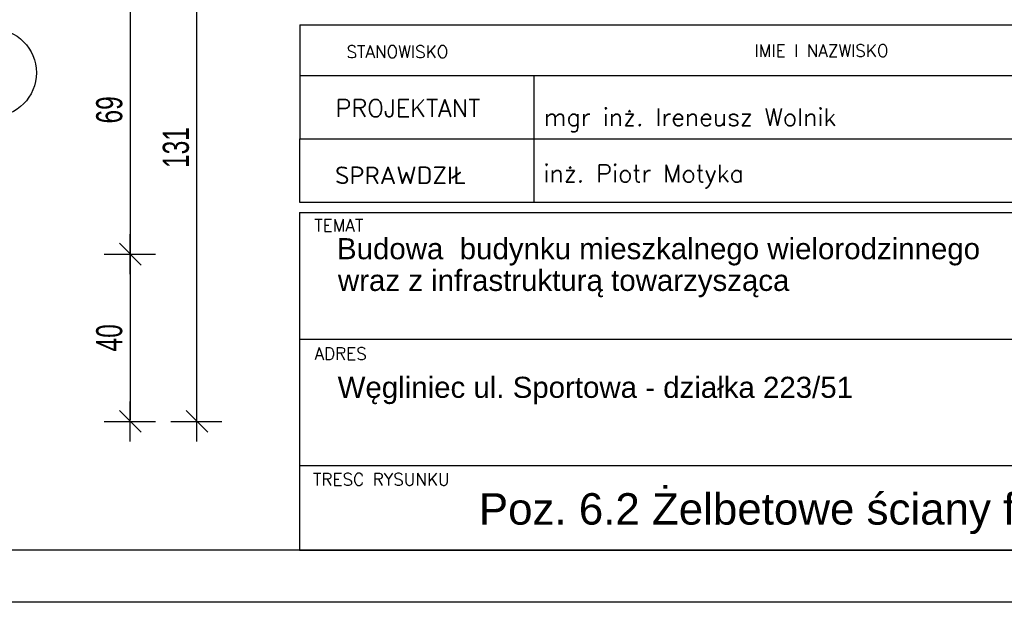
# Model space of a CAD drawing. Header units: millimetres. Extents: x 3488 to 8444, y -36 to 3900.
# Tile 5 of 13: x 5857 to 6093, y -36 to 103. Entities that reach past the tile are written whole.
import ezdxf
from ezdxf.enums import TextEntityAlignment as Align

# ---------------------------------------------------------------- set-up
doc = ezdxf.new("R2010")
doc.units = ezdxf.units.MM
doc.header["$LTSCALE"] = 25
for name, color, linetype in [('a-tabelka', 7, 'Continuous'), ('BA_ram', 2, 'Continuous'), ('BA_wym', 1, 'Continuous'), ('BZ_odn', 1, 'Continuous')]:
    doc.layers.add(name, color=color, linetype=linetype)
doc.styles.add('BIKWYM', font='bikromsw.shx', dxfattribs={"width": 0.7})
doc.styles.add('olo-2', font='arial.ttf')
doc.styles.add('olo1', font='simplex.shx', dxfattribs={"height": 18})
doc.dimstyles.new('BA_KR_25_cm', dxfattribs={"dimscale": 0.25, "dimtxt": 25, "dimasz": 1.666667, "dimexe": 24, "dimexo": 0, "dimgap": 0, "dimtad": 0, "dimdec": 1, "dimrnd": 0.5, "dimzin": 9, "dimdsep": 46, "dimtxsty": 'BIKWYM', "dimblk": 'WYM-KR', "dimcen": 0, "dimdle": 20, "dimclrd": 256, "dimclre": 256, "dimclrt": 2, "dimadec": 0, "dimazin": 0, "dimtfac": 0.033333, "dimtdec": 1, "dimtmove": 0, "dimatfit": 3, "dimldrblk": 'WYM-KR', "dimfxl": 25, "dimfxlon": 1, "dimtvp": 0.8, "dimtolj": 1, "dimarcsym": 0})

# ---------------------------------------------------------------- blocks, each defined once
blk = doc.blocks.new('WYM-KR')
at = {"color": 7, "linetype": 'ByBlock'}
blk.add_line((6.24, 6.24), (-6.24, -6.24), dxfattribs=at)
at = {"linetype": 'ByBlock'}
blk.add_line((11.52, 0), (-11.52, 0), dxfattribs=at)
blk = doc.blocks.new('*D55')
at = {"layer": 'BA_wym', "lineweight": -2}
for p, q in [((5877.5, 46.82), (5889.75, 46.82)), ((5883.75, 46.4), (5883.75, 7.24)), ((5877.5, 6.82), (5889.75, 6.82))]:
    blk.add_line(p, q, dxfattribs=at)
at = {"layer": 'Defpoints', "color": 0}
for p in [(5873.75, 46.82), (5873.75, 6.82), (5883.75, 6.82)]:
    blk.add_point(p, dxfattribs=at)
at = {"layer": 'BA_wym', "lineweight": -2, "xscale": 0.4166666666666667, "yscale": 0.4166666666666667, "zscale": 0.4166666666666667}
for p, rotation in [((5883.75, 46.82), 90), ((5883.75, 6.82), 270)]:
    blk.add_blockref('WYM-KR', p, dxfattribs=dict(at, rotation=rotation))
at = {"layer": 'BA_wym', "color": 2, "insert": (5878.75, 26.82), "char_height": 6.25, "attachment_point": 5, "rotation": 90, "style": 'BIKWYM'}
blk.add_mtext('\\A1;40', dxfattribs=at)
blk = doc.blocks.new('*D56')
at = {"layer": 'BA_wym', "lineweight": -2}
for p, q in [((5877.5, 115.82), (5889.75, 115.82)), ((5883.75, 115.4), (5883.75, 47.24)), ((5877.5, 46.82), (5889.75, 46.82))]:
    blk.add_line(p, q, dxfattribs=at)
at = {"layer": 'Defpoints', "color": 0}
for p in [(5873.75, 115.82), (5873.75, 46.82), (5883.75, 46.82)]:
    blk.add_point(p, dxfattribs=at)
at = {"layer": 'BA_wym', "lineweight": -2, "xscale": 0.4166666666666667, "yscale": 0.4166666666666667, "zscale": 0.4166666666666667}
for p, rotation in [((5883.75, 115.82), 90), ((5883.75, 46.82), 270)]:
    blk.add_blockref('WYM-KR', p, dxfattribs=dict(at, rotation=rotation))
at = {"layer": 'BA_wym', "color": 2, "insert": (5878.75, 81.32), "char_height": 6.25, "attachment_point": 5, "rotation": 90, "style": 'BIKWYM'}
blk.add_mtext('\\A1;69', dxfattribs=at)
blk = doc.blocks.new('*D58')
at = {"layer": 'BA_wym', "lineweight": -2}
for p, q in [((5893.44, 137.82), (5905.69, 137.82)), ((5899.69, 7.24), (5899.69, 137.4)), ((5893.44, 6.82), (5905.69, 6.82))]:
    blk.add_line(p, q, dxfattribs=at)
at = {"layer": 'Defpoints', "color": 0}
for p in [(5889.69, 137.82), (5899.69, 137.82), (5889.69, 6.82)]:
    blk.add_point(p, dxfattribs=at)
at = {"layer": 'BA_wym', "lineweight": -2, "xscale": 0.4166666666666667, "yscale": 0.4166666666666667, "zscale": 0.4166666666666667}
for p, rotation in [((5899.69, 137.82), 90), ((5899.69, 6.82), 270)]:
    blk.add_blockref('WYM-KR', p, dxfattribs=dict(at, rotation=rotation))
at = {"layer": 'BA_wym', "color": 2, "insert": (5894.69, 72.32), "char_height": 6.25, "attachment_point": 5, "rotation": 90, "style": 'BIKWYM'}
blk.add_mtext('\\A1;131', dxfattribs=at)

msp = doc.modelspace()

# ---------------------------------------------------------------- linework, layer by layer
at = {"layer": 'a-tabelka', "color": 7}
for p, q in [((5924.33, 101.62), (5924.33, 89.52)), ((5924.33, 101.62), (6224.33, 101.62)), ((5924.33, 89.52), (5924.33, 74.4)), ((5924.33, 89.52), (6224.33, 89.52)), ((5924.33, 89.52), (6224.33, 89.52)), ((5980.33, 89.52), (5980.33, 74.4)), ((5924.27, 74.4), (5924.27, 59.27)), ((5924.33, 74.4), (6224.26, 74.4)), ((5924.33, 74.4), (6224.33, 74.4)), ((5980.27, 74.4), (5980.27, 59.27)), ((5980.33, 74.4), (6224.33, 74.4)), ((5924.27, 59.27), (6224.26, 59.27)), ((5924.27, 59.27), (6224.26, 59.27)), ((5924.27, 56.75), (6224.26, 56.75)), ((5924.27, 56.75), (5924.27, -23.92)), ((5924.27, 26.5), (6104.83, 26.5)), ((5924.27, -3.75), (6224.26, -3.75)), ((5924.27, -23.92), (6224.26, -23.92))]:
    msp.add_line(p, q, dxfattribs=at)
at = {"layer": 'BA_ram', "color": 1}
msp.add_lwpolyline([(5186.76, -36.42), (5186.76, 706.08), (6236.76, 706.08), (6236.76, -36.42)], close=True, dxfattribs=at)
at = {"layer": 'BA_ram'}
msp.add_lwpolyline([(5236.76, -23.92), (5236.76, 693.58), (6224.26, 693.58), (6224.26, -23.92)], close=True, dxfattribs=at)
at = {"layer": 'BZ_odn', "color": 252}
msp.add_circle((5850.79, 90.2), 10.5, dxfattribs=at)

# ---------------------------------------------------------------- texts
at = {"layer": 'a-tabelka', "color": 7, "style": 'olo1'}
for s, height, p in [('STANOWISKO', 2.946, (5935.48, 93.74)), ('IMIE I NAZWISKO', 2.9457, (6033.11, 94.01)), ('PROJEKTANT', 4.208, (5932.88, 79.63)), ('SPRAWDZIŁ', 4.208, (5932.75, 63.58)), ('TEMAT', 2.946, (5927.76, 52.21)), ('ADRES', 2.946, (5927.83, 21.57)), ('TRESC RYSUNKU', 2.9457, (5927.46, -8.49))]:
    msp.add_text(s, height=height, dxfattribs=at).set_placement(p)
at = {"layer": 'a-tabelka', "color": 7, "linetype": 'Continuous'}
for s, height, style, p in [('mgr inż. Ireneusz Wolnik', 4.2081, 'olo1', (5982.73, 77.47)), ('inż. Piotr Motyka', 4.2081, 'olo1', (5982.61, 64.01)), ('Budowa  budynku mieszkalnego wielorodzinnego', 5.0419, 'olo-2', (5933.21, 45.61)), ('wraz z infrastrukturą towarzysząca', 5.0419, 'olo-2', (5933.44, 38.03)), ('Węgliniec ul. Sportowa - działka 223/51', 5.0419, 'olo-2', (5933.37, 12.46))]:
    msp.add_text(s, height=height, dxfattribs=dict(at, style=style)).set_placement(p)
at = {"layer": 'a-tabelka', "color": 7, "linetype": 'Continuous', "style": 'olo-2'}
msp.add_text('Poz. 6.2 Żelbetowe ściany fundamentowe', height=7.5144, dxfattribs=at).set_placement((6064.3, -14.24), align=Align.MIDDLE)

# ---------------------------------------------------------------- dimensions: what is measured, and where the dimension line sits
at = {"layer": 'BA_wym'}
for base, p1, p2, picture, middle in [((5899.69, 137.82), (5889.69, 6.82), (5889.69, 137.82), '*D58', (5894.69, 72.32)), ((5883.75, 46.82), (5873.75, 115.82), (5873.75, 46.82), '*D56', (5878.75, 81.32)), ((5883.75, 6.82), (5873.75, 46.82), (5873.75, 6.82), '*D55', (5878.75, 26.82))]:
    dim = msp.add_linear_dim(base=base, p1=p1, p2=p2, angle=90, dimstyle='BA_KR_25_cm', override={"dimdec": 0, "dimrnd": 1, "dimatfit": 1}, dxfattribs=at)
    dim.commit()
    dim.dimension.update_dxf_attribs({"geometry": picture, "text_midpoint": middle})

doc.saveas('drawing.dxf')
